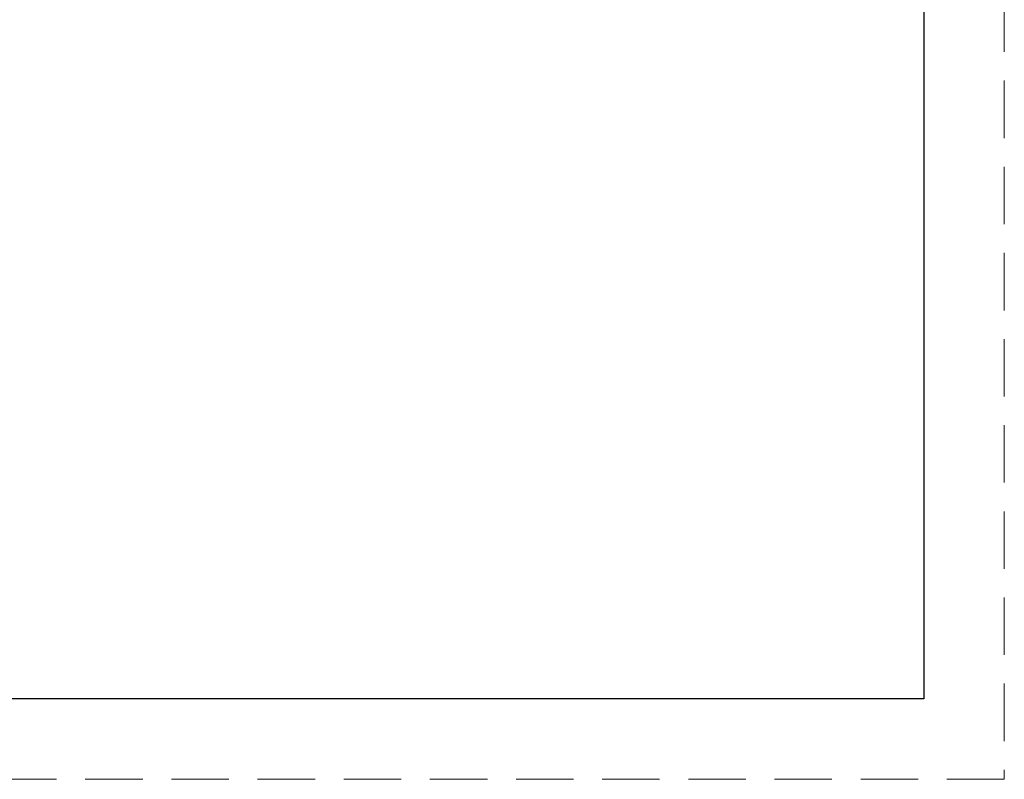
# Model space of a CAD drawing. Header units: metres. Extents: x -13 to 533, y -25 to 219.
# Tile 24 of 99: x 24 to 37, y -7 to 3. Entities that reach past the tile are written whole.
import ezdxf

# ---------------------------------------------------------------- set-up
doc = ezdxf.new("R2010")
doc.units = ezdxf.units.M
doc.linetypes.add('HIDDEN', pattern=[0.375, 0.25, -0.125])
doc.layers.add('Pluma 0.2', color=252, linetype='Continuous', lineweight=20)
pattern_1 = [(0, (0, 0), (0, 6.985), [5.08, -1.905]), (90, (0, 0), (-6.985, 4e-16), [5.08, -1.905])]
pattern_2 = [(0, (0.1824, -0.048), (0, 6.985), [5.08, -1.905]), (90, (0.1824, -0.048), (-6.985, 4e-16), [5.08, -1.905])]

msp = doc.modelspace()

# ---------------------------------------------------------------- hatches: boundary and pattern name
h = msp.add_hatch()
h.set_pattern_fill('ANGLE', color=256)
h.set_pattern_definition(pattern_1)
h.paths.add_polyline_path([(27.178, 0.586), (26.982, 0.586), (26.982, 0.562), (27.178, 0.562)])
h = msp.add_hatch()
h.set_pattern_fill('ANGLE', color=256)
h.set_pattern_definition(pattern_1)
h.paths.add_polyline_path([(27.178, 0.501), (27.178, 0.526), (26.982, 0.526), (26.982, 0.501)])
h = msp.add_hatch()
h.set_pattern_fill('ANGLE', color=256)
h.set_pattern_definition(pattern_2)
h.paths.add_polyline_path([(27.564, 0.544, 1), (27.618, 0.544, 1)])
h = msp.add_hatch()
h.set_pattern_fill('ANGLE', color=256)
h.set_pattern_definition(pattern_2)
h.paths.add_polyline_path([(27.564, 0.544, 1), (27.618, 0.544, 1)])
h = msp.add_hatch()
h.set_pattern_fill('ANGLE', color=256)
h.set_pattern_definition(pattern_2)
h.paths.add_polyline_path([(27.564, 0.544, 1), (27.618, 0.544, 1)])
h = msp.add_hatch()
h.set_pattern_fill('ANGLE', color=256)
h.set_pattern_definition([(0, (0.4824, -0.048), (0, 6.985), [5.08, -1.905]), (90, (0.4824, -0.048), (-6.985, 4e-16), [5.08, -1.905])])
h.paths.add_polyline_path([(27.864, 0.544, 1), (27.918, 0.544, 1)])

# ---------------------------------------------------------------- linework, layer by layer
at = {"layer": 'Pluma 0.2', "color": 0, "linetype": 'HIDDEN', "lineweight": 5, "ltscale": 3}
msp.add_lwpolyline([(-6.046, -6.637), (-6.046, 23.863), (36.954, 23.863), (36.954, -6.637)], close=True, dxfattribs=at)
at = {"layer": 'Pluma 0.2', "color": 0, "lineweight": 30, "ltscale": 0.5}
msp.add_lwpolyline([(-5.096, 22.913), (35.904, 22.913), (35.904, -5.587), (-5.096, -5.587)], close=True, dxfattribs=at)

doc.saveas('drawing.dxf')
